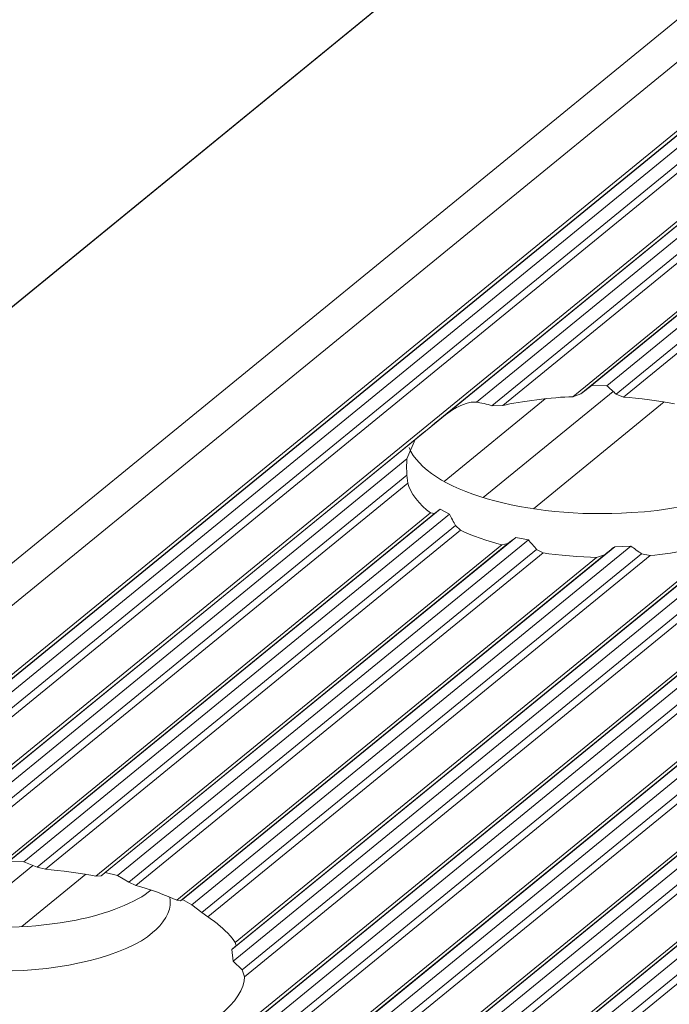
# Model space of a CAD drawing. Header units: inches. Extents: x 0 to 210, y 119 to 193.
# Tile 118 of 180: x 182.97 to 184.14, y 170.03 to 171.8. Entities that reach past the tile are written whole.
import ezdxf

# ---------------------------------------------------------------- set-up
doc = ezdxf.new("R2010")
doc.units = ezdxf.units.IN
doc.header["$MEASUREMENT"] = 0
doc.layers.add('Calque 1', color=7, linetype='Continuous')

# ---------------------------------------------------------------- blocks, each defined once
blk = doc.blocks.new('block 3018')
at = {"layer": 'Calque 1', "color": 9, "lineweight": 9, "true_color": 0xc0c0c0}
blk.add_lwpolyline([(202.1353, 186.4055), (156.0526, 148.779)], dxfattribs=at)
blk = doc.blocks.new('block 3020')
at = {"layer": 'Calque 1', "color": 9, "lineweight": 9, "true_color": 0xc0c0c0}
blk.add_lwpolyline([(202.2548, 186.3786), (156.1718, 148.7521)], dxfattribs=at)
blk = doc.blocks.new('block 3022')
at = {"layer": 'Calque 1', "color": 9, "lineweight": 9, "true_color": 0xc0c0c0}
blk.add_lwpolyline([(202.2658, 186.3808), (156.1832, 148.7543)], dxfattribs=at)
blk = doc.blocks.new('block 3024')
at = {"layer": 'Calque 1', "color": 9, "lineweight": 9, "true_color": 0xc0c0c0}
blk.add_lwpolyline([(202.2803, 186.392), (156.1976, 148.7655)], dxfattribs=at)
blk = doc.blocks.new('block 3026')
at = {"layer": 'Calque 1', "color": 9, "lineweight": 9, "true_color": 0xc0c0c0}
blk.add_lwpolyline([(202.3023, 186.387), (156.2197, 148.7607)], dxfattribs=at)
blk = doc.blocks.new('block 3028')
at = {"layer": 'Calque 1', "color": 9, "lineweight": 9, "true_color": 0xc0c0c0}
blk.add_lwpolyline([(202.3165, 186.3695), (156.2335, 148.743)], dxfattribs=at)
blk = doc.blocks.new('block 3030')
at = {"layer": 'Calque 1', "color": 9, "lineweight": 9, "true_color": 0xc0c0c0}
blk.add_lwpolyline([(202.3271, 186.3622), (156.2445, 148.7359)], dxfattribs=at)
blk = doc.blocks.new('block 3039')
at = {"layer": 'Calque 1', "color": 9, "lineweight": 9, "true_color": 0xc0c0c0}
blk.add_lwpolyline([(188.9812, 175.3787), (182.6942, 170.2455)], dxfattribs=at)
blk = doc.blocks.new('block 3114')
at = {"layer": 'Calque 1', "color": 7, "lineweight": 9, "true_color": 0xffffff}
blk.add_open_spline([(183.2224, 169.9529), (183.3057, 169.9775), (183.3746, 170.0338), (183.3746, 170.0774)], degree=3, dxfattribs=at)
blk = doc.blocks.new('block 3115')
at = {"layer": 'Calque 1', "color": 9, "lineweight": 9, "true_color": 0xc0c0c0}
blk.add_lwpolyline([(189.6909, 175.2346), (183.3746, 170.0774)], dxfattribs=at)
blk = doc.blocks.new('block 3121')
at = {"layer": 'Calque 1', "color": 9, "lineweight": 9, "true_color": 0xc0c0c0}
blk.add_lwpolyline([(203.1888, 186.1688), (157.1058, 148.5425)], dxfattribs=at)
blk = doc.blocks.new('block 3126')
at = {"layer": 'Calque 1', "color": 9, "lineweight": 9, "true_color": 0xc0c0c0}
blk.add_lwpolyline([(203.1998, 186.171), (157.1171, 148.5445)], dxfattribs=at)
blk = doc.blocks.new('block 3161')
at = {"layer": 'Calque 1', "color": 9, "lineweight": 9, "true_color": 0xc0c0c0}
blk.add_lwpolyline([(203.2143, 186.1822), (157.1316, 148.5559)], dxfattribs=at)
blk = doc.blocks.new('block 3163')
at = {"layer": 'Calque 1', "color": 9, "lineweight": 9, "true_color": 0xc0c0c0}
blk.add_lwpolyline([(203.2363, 186.1772), (157.1536, 148.5509)], dxfattribs=at)
blk = doc.blocks.new('block 3165')
at = {"layer": 'Calque 1', "color": 9, "lineweight": 9, "true_color": 0xc0c0c0}
blk.add_lwpolyline([(203.2501, 186.1596), (157.1674, 148.5332)], dxfattribs=at)
blk = doc.blocks.new('block 3167')
at = {"layer": 'Calque 1', "color": 9, "lineweight": 9, "true_color": 0xc0c0c0}
blk.add_lwpolyline([(203.2611, 186.1526), (157.1785, 148.5261)], dxfattribs=at)
blk = doc.blocks.new('block 3169')
at = {"layer": 'Calque 1', "color": 9, "lineweight": 9, "true_color": 0xc0c0c0}
blk.add_lwpolyline([(203.3441, 186.1338), (157.2615, 148.5075)], dxfattribs=at)
blk = doc.blocks.new('block 3172')
at = {"layer": 'Calque 1', "color": 9, "lineweight": 9, "true_color": 0xc0c0c0}
blk.add_lwpolyline([(203.3555, 186.136), (157.2725, 148.5096)], dxfattribs=at)
blk = doc.blocks.new('block 3174')
at = {"layer": 'Calque 1', "color": 9, "lineweight": 9, "true_color": 0xc0c0c0}
blk.add_lwpolyline([(203.37, 186.1472), (157.2873, 148.5209)], dxfattribs=at)
blk = doc.blocks.new('block 3176')
at = {"layer": 'Calque 1', "color": 9, "lineweight": 9, "true_color": 0xc0c0c0}
blk.add_lwpolyline([(203.392, 186.1424), (157.309, 148.5159)], dxfattribs=at)
blk = doc.blocks.new('block 3178')
at = {"layer": 'Calque 1', "color": 9, "lineweight": 9, "true_color": 0xc0c0c0}
blk.add_lwpolyline([(203.4058, 186.1247), (157.3231, 148.4982)], dxfattribs=at)
blk = doc.blocks.new('block 3180')
at = {"layer": 'Calque 1', "color": 9, "lineweight": 9, "true_color": 0xc0c0c0}
blk.add_lwpolyline([(203.4168, 186.1176), (157.3342, 148.4911)], dxfattribs=at)
blk = doc.blocks.new('block 3182')
at = {"layer": 'Calque 1', "color": 9, "lineweight": 9, "true_color": 0xc0c0c0}
blk.add_lwpolyline([(203.4999, 186.0988), (157.4172, 148.4725)], dxfattribs=at)
blk = doc.blocks.new('block 3184')
at = {"layer": 'Calque 1', "color": 9, "lineweight": 9, "true_color": 0xc0c0c0}
blk.add_lwpolyline([(203.5112, 186.1011), (157.4282, 148.4746)], dxfattribs=at)
blk = doc.blocks.new('block 3186')
at = {"layer": 'Calque 1', "color": 9, "lineweight": 9, "true_color": 0xc0c0c0}
blk.add_lwpolyline([(203.5257, 186.1123), (157.4427, 148.486)], dxfattribs=at)
blk = doc.blocks.new('block 3188')
at = {"layer": 'Calque 1', "color": 9, "lineweight": 9, "true_color": 0xc0c0c0}
blk.add_lwpolyline([(203.5477, 186.1073), (157.4647, 148.481)], dxfattribs=at)
blk = doc.blocks.new('block 3190')
at = {"layer": 'Calque 1', "color": 9, "lineweight": 9, "true_color": 0xc0c0c0}
blk.add_lwpolyline([(203.5615, 186.0897), (157.4789, 148.4632)], dxfattribs=at)
blk = doc.blocks.new('block 3192')
at = {"layer": 'Calque 1', "color": 9, "lineweight": 9, "true_color": 0xc0c0c0}
blk.add_lwpolyline([(203.5725, 186.0826), (157.4895, 148.4562)], dxfattribs=at)
blk = doc.blocks.new('block 3194')
at = {"layer": 'Calque 1', "color": 9, "lineweight": 9, "true_color": 0xc0c0c0}
blk.add_lwpolyline([(203.6556, 186.0639), (157.5729, 148.4375)], dxfattribs=at)
blk = doc.blocks.new('block 3196')
at = {"layer": 'Calque 1', "color": 9, "lineweight": 9, "true_color": 0xc0c0c0}
blk.add_lwpolyline([(203.6666, 186.0661), (157.5839, 148.4396)], dxfattribs=at)
blk = doc.blocks.new('block 3200')
at = {"layer": 'Calque 1', "color": 9, "lineweight": 9, "true_color": 0xc0c0c0}
blk.add_lwpolyline([(203.6811, 186.0773), (157.5984, 148.451)], dxfattribs=at)
blk = doc.blocks.new('block 3202')
at = {"layer": 'Calque 1', "color": 9, "lineweight": 9, "true_color": 0xc0c0c0}
blk.add_lwpolyline([(203.7031, 186.0725), (157.6205, 148.446)], dxfattribs=at)
blk = doc.blocks.new('block 3204')
at = {"layer": 'Calque 1', "color": 9, "lineweight": 9, "true_color": 0xc0c0c0}
blk.add_lwpolyline([(203.7172, 186.0547), (157.6346, 148.4282)], dxfattribs=at)
blk = doc.blocks.new('block 3206')
at = {"layer": 'Calque 1', "color": 9, "lineweight": 9, "true_color": 0xc0c0c0}
blk.add_lwpolyline([(203.7283, 186.0477), (157.6453, 148.4212)], dxfattribs=at)
blk = doc.blocks.new('block 3376')
at = {"layer": 'Calque 1', "color": 9, "lineweight": 9, "true_color": 0xc0c0c0}
blk.add_lwpolyline([(184.1298, 171.1116), (183.8942, 170.9194)], dxfattribs=at)
blk = doc.blocks.new('block 3377')
at = {"layer": 'Calque 1', "color": 9, "lineweight": 9, "true_color": 0xc0c0c0}
blk.add_lwpolyline([(183.0887, 170.2617), (182.9733, 170.1675)], dxfattribs=at)
blk = doc.blocks.new('block 3425')
at = {"layer": 'Calque 1', "color": 9, "lineweight": 9, "true_color": 0xc0c0c0}
blk.add_lwpolyline([(183.9155, 171.1175), (183.7336, 170.9687)], dxfattribs=at)
blk = doc.blocks.new('block 3474')
at = {"layer": 'Calque 1', "color": 9, "lineweight": 9, "true_color": 0xc0c0c0}
blk.add_lwpolyline([(204.3546, 188.755), (158.2716, 151.1287)], dxfattribs=at)
blk = doc.blocks.new('block 5392')
at = {"layer": 'Calque 1', "color": 7, "lineweight": 9, "true_color": 0xffffff}
blk.add_lwpolyline([(188.987, 175.3765), (182.7108, 170.2519)], dxfattribs=at)
blk = doc.blocks.new('block 5402')
at = {"layer": 'Calque 1', "color": 7, "lineweight": 9, "true_color": 0xffffff}
blk.add_lwpolyline([(184.7596, 171.9243), (183.7326, 171.086)], dxfattribs=at)
blk = doc.blocks.new('block 5403')
at = {"layer": 'Calque 1', "color": 7, "lineweight": 9, "true_color": 0xffffff}
blk.add_open_spline([(183.7326, 171.086), (183.7136, 171.0705), (183.6892, 171.0507), (183.6816, 171.0439)], degree=3, dxfattribs=at)
blk = doc.blocks.new('block 5404')
at = {"layer": 'Calque 1', "color": 7, "lineweight": 9, "true_color": 0xffffff}
blk.add_lwpolyline([(183.6816, 171.0439), (182.7239, 170.2621)], dxfattribs=at)
blk = doc.blocks.new('block 5424')
at = {"layer": 'Calque 1', "color": 9, "lineweight": 9, "true_color": 0xc0c0c0}
blk.add_lwpolyline([(189.6619, 175.2559), (183.354, 170.1055)], dxfattribs=at)
blk = doc.blocks.new('block 5425')
at = {"layer": 'Calque 1', "color": 7, "lineweight": 9, "true_color": 0xffffff}
blk.add_lwpolyline([(183.3515, 170.1263), (183.354, 170.1055)], dxfattribs=at)
blk = doc.blocks.new('block 5426')
at = {"layer": 'Calque 1', "color": 7, "lineweight": 9, "true_color": 0xffffff}
blk.add_lwpolyline([(189.6206, 175.2451), (183.3515, 170.1263)], dxfattribs=at)
blk = doc.blocks.new('block 5429')
at = {"layer": 'Calque 1', "color": 7, "lineweight": 9, "true_color": 0xffffff}
blk.add_lwpolyline([(183.3702, 170.0896), (183.3746, 170.0774)], dxfattribs=at)
blk = doc.blocks.new('block 5430')
at = {"layer": 'Calque 1', "color": 9, "lineweight": 9, "true_color": 0xc0c0c0}
blk.add_lwpolyline([(189.6736, 175.2364), (183.3702, 170.0896)], dxfattribs=at)
blk = doc.blocks.new('block 5431')
at = {"layer": 'Calque 1', "color": 7, "lineweight": 9, "true_color": 0xffffff}
blk.add_lwpolyline([(183.354, 170.1055), (183.3702, 170.0896)], dxfattribs=at)
blk = doc.blocks.new('block 5442')
at = {"layer": 'Calque 1', "color": 7, "lineweight": 9, "true_color": 0xffffff}
blk.add_open_spline([(183.3515, 170.1263), (183.354, 170.1284), (183.3574, 170.1318), (183.3591, 170.1331)], degree=3, dxfattribs=at)
blk = doc.blocks.new('block 5443')
at = {"layer": 'Calque 1', "color": 9, "lineweight": 9, "true_color": 0xc0c0c0}
blk.add_lwpolyline([(184.2752, 170.8813), (183.3591, 170.1331)], dxfattribs=at)
blk = doc.blocks.new('block 5987')
at = {"layer": 'Calque 1', "color": 9, "lineweight": 9, "true_color": 0xc0c0c0}
blk.add_lwpolyline([(184.7447, 171.8892), (183.7918, 171.1111)], dxfattribs=at)
blk = doc.blocks.new('block 5988')
at = {"layer": 'Calque 1', "color": 7, "lineweight": 5, "true_color": 0xffffff}
blk.add_lwpolyline([(183.7326, 171.086), (183.7402, 171.0917), (183.7402, 171.0917), (183.7484, 171.0972), (183.7484, 171.0972), (183.756, 171.1016), (183.756, 171.1016), (183.7598, 171.1035), (183.7598, 171.1035), (183.7639, 171.1054), (183.7639, 171.1054), (183.7684, 171.1073), (183.7684, 171.1073), (183.7732, 171.1089), (183.7732, 171.1089), (183.7753, 171.1096), (183.7753, 171.1096), (183.7777, 171.1103), (183.7777, 171.1103), (183.7801, 171.1106), (183.7801, 171.1106), (183.7825, 171.1111), (183.7825, 171.1111), (183.7843, 171.1113), (183.7843, 171.1113), (183.7856, 171.1113), (183.7856, 171.1113), (183.7874, 171.1115), (183.7874, 171.1115), (183.7891, 171.1115), (183.7891, 171.1115), (183.7905, 171.1113), (183.7905, 171.1113), (183.7918, 171.1111), (183.7918, 171.1111)], dxfattribs=at)
blk = doc.blocks.new('block 5989')
at = {"layer": 'Calque 1', "color": 9, "lineweight": 9, "true_color": 0xc0c0c0}
blk.add_lwpolyline([(184.7447, 171.8601), (183.8197, 171.1049)], dxfattribs=at)
blk = doc.blocks.new('block 5990')
at = {"layer": 'Calque 1', "color": 7, "lineweight": 9, "true_color": 0xffffff}
blk.add_open_spline([(183.8197, 171.1049), (183.8122, 171.1072), (183.7984, 171.1103), (183.7918, 171.1111)], degree=3, dxfattribs=at)
blk = doc.blocks.new('block 5991')
at = {"layer": 'Calque 1', "color": 9, "lineweight": 9, "true_color": 0xc0c0c0}
blk.add_lwpolyline([(184.7465, 171.8458), (183.8394, 171.1051)], dxfattribs=at)
blk = doc.blocks.new('block 5992')
at = {"layer": 'Calque 1', "color": 7, "lineweight": 9, "true_color": 0xffffff}
blk.add_lwpolyline([(183.8197, 171.1049), (183.8394, 171.1051)], dxfattribs=at)
blk = doc.blocks.new('block 5993')
at = {"layer": 'Calque 1', "color": 9, "lineweight": 9, "true_color": 0xc0c0c0}
blk.add_lwpolyline([(184.7871, 171.7922), (183.9651, 171.1211)], dxfattribs=at)
blk = doc.blocks.new('block 5994')
at = {"layer": 'Calque 1', "color": 7, "lineweight": 9, "true_color": 0xffffff}
blk.add_open_spline([(183.9651, 171.1211), (183.9293, 171.1202), (183.8697, 171.1127), (183.8394, 171.1051)], degree=3, dxfattribs=at)
blk = doc.blocks.new('block 5995')
at = {"layer": 'Calque 1', "color": 9, "lineweight": 9, "true_color": 0xc0c0c0}
blk.add_lwpolyline([(184.7947, 171.7915), (183.9799, 171.1263)], dxfattribs=at)
blk = doc.blocks.new('block 5996')
at = {"layer": 'Calque 1', "color": 7, "lineweight": 9, "true_color": 0xffffff}
blk.add_lwpolyline([(183.9651, 171.1211), (183.9799, 171.1263)], dxfattribs=at)
blk = doc.blocks.new('block 5997')
at = {"layer": 'Calque 1', "color": 9, "lineweight": 9, "true_color": 0xc0c0c0}
blk.add_lwpolyline([(184.8047, 171.7993), (183.9989, 171.1411)], dxfattribs=at)
blk = doc.blocks.new('block 5998')
at = {"layer": 'Calque 1', "color": 7, "lineweight": 9, "true_color": 0xffffff}
blk.add_open_spline([(183.9989, 171.1411), (183.9941, 171.1373), (183.9848, 171.1301), (183.9799, 171.1263)], degree=3, dxfattribs=at)
blk = doc.blocks.new('block 5999')
at = {"layer": 'Calque 1', "color": 9, "lineweight": 9, "true_color": 0xc0c0c0}
blk.add_lwpolyline([(184.8212, 171.7898), (184.0264, 171.1407)], dxfattribs=at)
blk = doc.blocks.new('block 6000')
at = {"layer": 'Calque 1', "color": 7, "lineweight": 9, "true_color": 0xffffff}
blk.add_lwpolyline([(183.9989, 171.1411), (184.0264, 171.1407)], dxfattribs=at)
blk = doc.blocks.new('block 6005')
at = {"layer": 'Calque 1', "color": 9, "lineweight": 9, "true_color": 0xc0c0c0}
blk.add_lwpolyline([(184.8323, 171.7696), (184.0433, 171.1254)], dxfattribs=at)
blk = doc.blocks.new('block 6006')
at = {"layer": 'Calque 1', "color": 7, "lineweight": 9, "true_color": 0xffffff}
blk.add_open_spline([(184.0433, 171.1254), (184.0392, 171.1294), (184.0306, 171.137), (184.0264, 171.1407)], degree=3, dxfattribs=at)
blk = doc.blocks.new('block 6007')
at = {"layer": 'Calque 1', "color": 9, "lineweight": 9, "true_color": 0xc0c0c0}
blk.add_lwpolyline([(184.8412, 171.7609), (184.0564, 171.1201)], dxfattribs=at)
blk = doc.blocks.new('block 6008')
at = {"layer": 'Calque 1', "color": 7, "lineweight": 9, "true_color": 0xffffff}
blk.add_lwpolyline([(184.0433, 171.1254), (184.0564, 171.1201)], dxfattribs=at)
blk = doc.blocks.new('block 6010')
at = {"layer": 'Calque 1', "color": 7, "lineweight": 9, "true_color": 0xffffff}
blk.add_open_spline([(184.1481, 171.1084), (184.1253, 171.1132), (184.0812, 171.1187), (184.0564, 171.1201)], degree=3, dxfattribs=at)
blk = doc.blocks.new('block 6091')
at = {"layer": 'Calque 1', "color": 7, "lineweight": 9, "true_color": 0xffffff}
blk.add_open_spline([(183.6664, 171.009), (183.6664, 171.0055), (183.6661, 170.9985), (183.6661, 170.9948)], degree=3, dxfattribs=at)
blk = doc.blocks.new('block 6093')
at = {"layer": 'Calque 1', "color": 7, "lineweight": 9, "true_color": 0xffffff}
blk.add_open_spline([(183.6706, 171.0296), (183.7019, 170.9523), (183.8811, 170.8998), (184.0709, 170.9125), (184.1946, 170.9185), (184.3182, 170.9631), (184.3479, 171.0124)], degree=3, knots=[0, 0, 0, 0, 1, 1, 1, 2, 2, 2, 2], dxfattribs=at)
blk = doc.blocks.new('block 6095')
at = {"layer": 'Calque 1', "color": 7, "lineweight": 9, "true_color": 0xffffff}
blk.add_open_spline([(184.1046, 170.8353), (184.1487, 170.8384), (184.2152, 170.8526), (184.2473, 170.8653)], degree=3, dxfattribs=at)
blk = doc.blocks.new('block 6096')
at = {"layer": 'Calque 1', "color": 7, "lineweight": 9, "true_color": 0xffffff}
blk.add_lwpolyline([(184.1046, 170.8353), (184.0888, 170.8386)], dxfattribs=at)
blk = doc.blocks.new('block 6097')
at = {"layer": 'Calque 1', "color": 7, "lineweight": 9, "true_color": 0xffffff}
blk.add_open_spline([(184.0699, 170.8519), (184.0747, 170.8484), (184.084, 170.8419), (184.0888, 170.8386)], degree=3, dxfattribs=at)
blk = doc.blocks.new('block 6098')
at = {"layer": 'Calque 1', "color": 7, "lineweight": 9, "true_color": 0xffffff}
blk.add_lwpolyline([(184.0699, 170.8519), (184.0406, 170.851)], dxfattribs=at)
blk = doc.blocks.new('block 6099')
at = {"layer": 'Calque 1', "color": 7, "lineweight": 9, "true_color": 0xffffff}
blk.add_open_spline([(184.022, 170.8364), (184.0264, 170.84), (184.0357, 170.8472), (184.0406, 170.851)], degree=3, dxfattribs=at)
blk = doc.blocks.new('block 6100')
at = {"layer": 'Calque 1', "color": 7, "lineweight": 9, "true_color": 0xffffff}
blk.add_lwpolyline([(184.022, 170.8364), (184.0078, 170.8319)], dxfattribs=at)
blk = doc.blocks.new('block 6101')
at = {"layer": 'Calque 1', "color": 7, "lineweight": 9, "true_color": 0xffffff}
blk.add_open_spline([(183.9117, 170.84), (183.9362, 170.836), (183.982, 170.8322), (184.0078, 170.8319)], degree=3, dxfattribs=at)
blk = doc.blocks.new('block 6102')
at = {"layer": 'Calque 1', "color": 7, "lineweight": 9, "true_color": 0xffffff}
blk.add_lwpolyline([(183.9117, 170.84), (183.9, 170.8464)], dxfattribs=at)
blk = doc.blocks.new('block 6103')
at = {"layer": 'Calque 1', "color": 7, "lineweight": 9, "true_color": 0xffffff}
blk.add_open_spline([(183.8852, 170.8634), (183.889, 170.8591), (183.8962, 170.8507), (183.9, 170.8464)], degree=3, dxfattribs=at)
blk = doc.blocks.new('block 6104')
at = {"layer": 'Calque 1', "color": 7, "lineweight": 9, "true_color": 0xffffff}
blk.add_lwpolyline([(183.8852, 170.8634), (183.8628, 170.8679)], dxfattribs=at)
blk = doc.blocks.new('block 6105')
at = {"layer": 'Calque 1', "color": 7, "lineweight": 9, "true_color": 0xffffff}
blk.add_open_spline([(183.8483, 170.8567), (183.8518, 170.8595), (183.859, 170.8651), (183.8628, 170.8679)], degree=3, dxfattribs=at)
blk = doc.blocks.new('block 6106')
at = {"layer": 'Calque 1', "color": 7, "lineweight": 9, "true_color": 0xffffff}
blk.add_lwpolyline([(183.8483, 170.8567), (183.8373, 170.8548)], dxfattribs=at)
blk = doc.blocks.new('block 6107')
at = {"layer": 'Calque 1', "color": 7, "lineweight": 9, "true_color": 0xffffff}
blk.add_open_spline([(183.7629, 170.8806), (183.7798, 170.8725), (183.8153, 170.8601), (183.8373, 170.8548)], degree=3, dxfattribs=at)
blk = doc.blocks.new('block 6108')
at = {"layer": 'Calque 1', "color": 7, "lineweight": 9, "true_color": 0xffffff}
blk.add_lwpolyline([(183.7629, 170.8806), (183.7543, 170.8894)], dxfattribs=at)
blk = doc.blocks.new('block 6109')
at = {"layer": 'Calque 1', "color": 7, "lineweight": 9, "true_color": 0xffffff}
blk.add_open_spline([(183.7433, 170.9094), (183.7457, 170.9044), (183.7512, 170.8944), (183.7543, 170.8894)], degree=3, dxfattribs=at)
blk = doc.blocks.new('block 6110')
at = {"layer": 'Calque 1', "color": 7, "lineweight": 9, "true_color": 0xffffff}
blk.add_lwpolyline([(183.7433, 170.9094), (183.7267, 170.9189)], dxfattribs=at)
blk = doc.blocks.new('block 6111')
at = {"layer": 'Calque 1', "color": 7, "lineweight": 9, "true_color": 0xffffff}
blk.add_open_spline([(183.7164, 170.9111), (183.7188, 170.913), (183.724, 170.9168), (183.7267, 170.9189)], degree=3, dxfattribs=at)
blk = doc.blocks.new('block 6112')
at = {"layer": 'Calque 1', "color": 7, "lineweight": 9, "true_color": 0xffffff}
blk.add_lwpolyline([(183.7164, 170.9111), (183.7091, 170.912)], dxfattribs=at)
blk = doc.blocks.new('block 6113')
at = {"layer": 'Calque 1', "color": 7, "lineweight": 9, "true_color": 0xffffff}
blk.add_open_spline([(183.6685, 170.9654), (183.6709, 170.9504), (183.6902, 170.9251), (183.7091, 170.912)], degree=3, dxfattribs=at)
blk = doc.blocks.new('block 6114')
at = {"layer": 'Calque 1', "color": 7, "lineweight": 9, "true_color": 0xffffff}
blk.add_lwpolyline([(183.6685, 170.9654), (183.6664, 170.9799)], dxfattribs=at)
blk = doc.blocks.new('block 6115')
at = {"layer": 'Calque 1', "color": 7, "lineweight": 9, "true_color": 0xffffff}
blk.add_open_spline([(183.6661, 170.9948), (183.6661, 170.9912), (183.6664, 170.9838), (183.6664, 170.9799)], degree=3, dxfattribs=at)
blk = doc.blocks.new('block 6116')
at = {"layer": 'Calque 1', "color": 7, "lineweight": 9, "true_color": 0xffffff}
blk.add_lwpolyline([(183.6664, 171.009), (183.6816, 171.0439)], dxfattribs=at)
blk = doc.blocks.new('block 6117')
at = {"layer": 'Calque 1', "color": 9, "lineweight": 9, "true_color": 0xc0c0c0}
blk.add_lwpolyline([(183.6664, 171.009), (182.7621, 170.2703)], dxfattribs=at)
blk = doc.blocks.new('block 6119')
at = {"layer": 'Calque 1', "color": 9, "lineweight": 9, "true_color": 0xc0c0c0}
blk.add_lwpolyline([(183.6664, 170.9799), (182.7952, 170.2683)], dxfattribs=at)
blk = doc.blocks.new('block 6121')
at = {"layer": 'Calque 1', "color": 9, "lineweight": 9, "true_color": 0xc0c0c0}
blk.add_lwpolyline([(183.6685, 170.9654), (182.8148, 170.2683)], dxfattribs=at)
blk = doc.blocks.new('block 6123')
at = {"layer": 'Calque 1', "color": 9, "lineweight": 9, "true_color": 0xc0c0c0}
blk.add_lwpolyline([(183.7091, 170.912), (182.9285, 170.2746)], dxfattribs=at)
blk = doc.blocks.new('block 6125')
at = {"layer": 'Calque 1', "color": 9, "lineweight": 9, "true_color": 0xc0c0c0}
blk.add_lwpolyline([(183.7164, 170.9111), (182.9399, 170.2771)], dxfattribs=at)
blk = doc.blocks.new('block 6127')
at = {"layer": 'Calque 1', "color": 9, "lineweight": 9, "true_color": 0xc0c0c0}
blk.add_lwpolyline([(183.7267, 170.9189), (182.9502, 170.2848)], dxfattribs=at)
blk = doc.blocks.new('block 6129')
at = {"layer": 'Calque 1', "color": 9, "lineweight": 9, "true_color": 0xc0c0c0}
blk.add_lwpolyline([(183.7433, 170.9094), (182.9771, 170.2838)], dxfattribs=at)
blk = doc.blocks.new('block 6130')
at = {"layer": 'Calque 1', "color": 7, "lineweight": 9, "true_color": 0xffffff}
blk.add_lwpolyline([(182.9502, 170.2848), (182.9771, 170.2838)], dxfattribs=at)
blk = doc.blocks.new('block 6131')
at = {"layer": 'Calque 1', "color": 9, "lineweight": 9, "true_color": 0xc0c0c0}
blk.add_lwpolyline([(184.2473, 170.8653), (183.3577, 170.1389)], dxfattribs=at)
blk = doc.blocks.new('block 6132')
at = {"layer": 'Calque 1', "color": 7, "lineweight": 9, "true_color": 0xffffff}
blk.add_open_spline([(183.3267, 170.1715), (183.3223, 170.1751), (183.3133, 170.1818), (183.3081, 170.1851)], degree=3, dxfattribs=at)
blk = doc.blocks.new('block 6133')
at = {"layer": 'Calque 1', "color": 9, "lineweight": 9, "true_color": 0xc0c0c0}
blk.add_lwpolyline([(184.1046, 170.8353), (183.3081, 170.1851)], dxfattribs=at)
blk = doc.blocks.new('block 6134')
at = {"layer": 'Calque 1', "color": 7, "lineweight": 9, "true_color": 0xffffff}
blk.add_lwpolyline([(183.3577, 170.1389), (183.3591, 170.1331)], dxfattribs=at)
blk = doc.blocks.new('block 6135')
at = {"layer": 'Calque 1', "color": 9, "lineweight": 9, "true_color": 0xc0c0c0}
blk.add_lwpolyline([(183.7543, 170.8894), (183.0012, 170.2745)], dxfattribs=at)
blk = doc.blocks.new('block 6136')
at = {"layer": 'Calque 1', "color": 7, "lineweight": 9, "true_color": 0xffffff}
blk.add_lwpolyline([(182.9771, 170.2838), (183.0012, 170.2745)], dxfattribs=at)
blk = doc.blocks.new('block 6137')
at = {"layer": 'Calque 1', "color": 9, "lineweight": 9, "true_color": 0xc0c0c0}
blk.add_lwpolyline([(183.7629, 170.8806), (183.016, 170.2707)], dxfattribs=at)
blk = doc.blocks.new('block 6138')
at = {"layer": 'Calque 1', "color": 7, "lineweight": 9, "true_color": 0xffffff}
blk.add_lwpolyline([(183.0012, 170.2745), (183.016, 170.2707)], dxfattribs=at)
blk = doc.blocks.new('block 6139')
at = {"layer": 'Calque 1', "color": 9, "lineweight": 9, "true_color": 0xc0c0c0}
blk.add_lwpolyline([(183.8373, 170.8548), (183.1069, 170.2585)], dxfattribs=at)
blk = doc.blocks.new('block 6140')
at = {"layer": 'Calque 1', "color": 7, "lineweight": 9, "true_color": 0xffffff}
blk.add_open_spline([(183.1069, 170.2585), (183.0846, 170.2629), (183.0405, 170.269), (183.016, 170.2707)], degree=3, dxfattribs=at)
blk = doc.blocks.new('block 6141')
at = {"layer": 'Calque 1', "color": 9, "lineweight": 9, "true_color": 0xc0c0c0}
blk.add_lwpolyline([(183.8483, 170.8567), (183.1162, 170.259)], dxfattribs=at)
blk = doc.blocks.new('block 6142')
at = {"layer": 'Calque 1', "color": 7, "lineweight": 9, "true_color": 0xffffff}
blk.add_lwpolyline([(183.1069, 170.2585), (183.1162, 170.259)], dxfattribs=at)
blk = doc.blocks.new('block 6143')
at = {"layer": 'Calque 1', "color": 9, "lineweight": 9, "true_color": 0xc0c0c0}
blk.add_lwpolyline([(184.0078, 170.8319), (183.2527, 170.2152)], dxfattribs=at)
blk = doc.blocks.new('block 6144')
at = {"layer": 'Calque 1', "color": 7, "lineweight": 9, "true_color": 0xffffff}
blk.add_open_spline([(183.2527, 170.2152), (183.2358, 170.2231), (183.2003, 170.2359), (183.1789, 170.2416)], degree=3, dxfattribs=at)
blk = doc.blocks.new('block 6145')
at = {"layer": 'Calque 1', "color": 9, "lineweight": 9, "true_color": 0xc0c0c0}
blk.add_lwpolyline([(183.9117, 170.84), (183.1789, 170.2416)], dxfattribs=at)
blk = doc.blocks.new('block 6146')
at = {"layer": 'Calque 1', "color": 9, "lineweight": 9, "true_color": 0xc0c0c0}
blk.add_lwpolyline([(183.8628, 170.8679), (183.1238, 170.2647)], dxfattribs=at)
blk = doc.blocks.new('block 6147')
at = {"layer": 'Calque 1', "color": 7, "lineweight": 9, "true_color": 0xffffff}
blk.add_open_spline([(183.1238, 170.2647), (183.1221, 170.2633), (183.1183, 170.2605), (183.1162, 170.259)], degree=3, dxfattribs=at)
blk = doc.blocks.new('block 6148')
at = {"layer": 'Calque 1', "color": 9, "lineweight": 9, "true_color": 0xc0c0c0}
blk.add_lwpolyline([(183.8852, 170.8634), (183.1455, 170.2595)], dxfattribs=at)
blk = doc.blocks.new('block 6149')
at = {"layer": 'Calque 1', "color": 7, "lineweight": 9, "true_color": 0xffffff}
blk.add_lwpolyline([(183.1238, 170.2647), (183.1455, 170.2595)], dxfattribs=at)
blk = doc.blocks.new('block 6150')
at = {"layer": 'Calque 1', "color": 9, "lineweight": 9, "true_color": 0xc0c0c0}
blk.add_lwpolyline([(183.9, 170.8464), (183.1662, 170.2473)], dxfattribs=at)
blk = doc.blocks.new('block 6151')
at = {"layer": 'Calque 1', "color": 7, "lineweight": 9, "true_color": 0xffffff}
blk.add_lwpolyline([(183.1455, 170.2595), (183.1662, 170.2473)], dxfattribs=at)
blk = doc.blocks.new('block 6152')
at = {"layer": 'Calque 1', "color": 7, "lineweight": 9, "true_color": 0xffffff}
blk.add_lwpolyline([(183.1662, 170.2473), (183.1789, 170.2416)], dxfattribs=at)
blk = doc.blocks.new('block 6153')
at = {"layer": 'Calque 1', "color": 7, "lineweight": 9, "true_color": 0xffffff}
blk.add_lwpolyline([(183.2978, 170.1927), (183.3081, 170.1851)], dxfattribs=at)
blk = doc.blocks.new('block 6154')
at = {"layer": 'Calque 1', "color": 9, "lineweight": 9, "true_color": 0xc0c0c0}
blk.add_lwpolyline([(184.0888, 170.8386), (183.2978, 170.1927)], dxfattribs=at)
blk = doc.blocks.new('block 6155')
at = {"layer": 'Calque 1', "color": 7, "lineweight": 9, "true_color": 0xffffff}
blk.add_lwpolyline([(183.2795, 170.2068), (183.2978, 170.1927)], dxfattribs=at)
blk = doc.blocks.new('block 6156')
at = {"layer": 'Calque 1', "color": 9, "lineweight": 9, "true_color": 0xc0c0c0}
blk.add_lwpolyline([(184.0699, 170.8519), (183.2795, 170.2068)], dxfattribs=at)
blk = doc.blocks.new('block 6157')
at = {"layer": 'Calque 1', "color": 7, "lineweight": 9, "true_color": 0xffffff}
blk.add_lwpolyline([(183.263, 170.2161), (183.2795, 170.2068)], dxfattribs=at)
blk = doc.blocks.new('block 6158')
at = {"layer": 'Calque 1', "color": 9, "lineweight": 9, "true_color": 0xc0c0c0}
blk.add_lwpolyline([(184.0406, 170.851), (183.263, 170.2161)], dxfattribs=at)
blk = doc.blocks.new('block 6159')
at = {"layer": 'Calque 1', "color": 9, "lineweight": 9, "true_color": 0xc0c0c0}
blk.add_lwpolyline([(184.022, 170.8364), (183.2592, 170.2137)], dxfattribs=at)
blk = doc.blocks.new('block 6160')
at = {"layer": 'Calque 1', "color": 7, "lineweight": 9, "true_color": 0xffffff}
blk.add_lwpolyline([(183.2527, 170.2152), (183.2592, 170.2137)], dxfattribs=at)
blk = doc.blocks.new('block 6161')
at = {"layer": 'Calque 1', "color": 7, "lineweight": 9, "true_color": 0xffffff}
blk.add_open_spline([(183.263, 170.2161), (183.2623, 170.2157), (183.2603, 170.2144), (183.2592, 170.2137)], degree=3, dxfattribs=at)
blk = doc.blocks.new('block 6222')
at = {"layer": 'Calque 1', "color": 7, "lineweight": 9, "true_color": 0xffffff}
blk.add_open_spline([(183.3577, 170.1389), (183.3522, 170.1477), (183.3371, 170.1634), (183.3267, 170.1715)], degree=3, dxfattribs=at)
blk = doc.blocks.new('block 6223')
at = {"layer": 'Calque 1', "color": 7, "lineweight": 9, "true_color": 0xffffff}
blk.add_open_spline([(183.2406, 170.2123), (183.2406, 170.2144), (183.2403, 170.2185), (183.2399, 170.2206)], degree=3, dxfattribs=at)
blk = doc.blocks.new('block 6253')
at = {"layer": 'Calque 1', "color": 7, "lineweight": 9, "true_color": 0xffffff}
blk.add_open_spline([(182.6315, 170.2123), (182.6315, 170.1436), (182.7679, 170.0879), (182.9361, 170.0879), (183.0436, 170.0859), (183.1648, 170.1165), (183.2086, 170.1567)], degree=3, knots=[0, 0, 0, 0, 1, 1, 1, 2, 2, 2, 2], dxfattribs=at)
blk = doc.blocks.new('block 6254')
at = {"layer": 'Calque 1', "color": 7, "lineweight": 9, "true_color": 0xffffff}
blk.add_open_spline([(182.6629, 170.2359), (182.7376, 170.1742), (182.9202, 170.1489), (183.0711, 170.1794), (183.1214, 170.1882), (183.1834, 170.2128), (183.2058, 170.2331)], degree=3, knots=[0, 0, 0, 0, 1, 1, 1, 2, 2, 2, 2], dxfattribs=at)
blk = doc.blocks.new('block 6255')
at = {"layer": 'Calque 1', "color": 7, "lineweight": 9, "true_color": 0xffffff}
blk.add_open_spline([(183.2086, 170.1567), (183.2275, 170.1704), (183.2427, 170.1964), (183.2406, 170.2123)], degree=3, dxfattribs=at)
blk = doc.blocks.new('block 9915')
at = {"layer": 'Calque 1', "color": 7, "lineweight": 9, "true_color": 0xffffff}
blk.add_lwpolyline([(202.1139, 186.464), (156.0312, 148.8375)], dxfattribs=at)
blk = doc.blocks.new('block 9973')
at = {"layer": 'Calque 1', "color": 7, "lineweight": 9, "true_color": 0xffffff}
blk.add_lwpolyline([(184.0378, 171.1304), (183.8039, 170.9395)], dxfattribs=at)
blk = doc.blocks.new('block 9974')
at = {"layer": 'Calque 1', "color": 7, "lineweight": 9, "true_color": 0xffffff}
blk.add_lwpolyline([(182.9933, 170.2776), (182.862, 170.1703)], dxfattribs=at)
blk = doc.blocks.new('block 10000')
at = {"layer": 'Calque 1', "color": 7, "lineweight": 9, "true_color": 0xffffff}
blk.add_lwpolyline([(204.2991, 188.7094), (158.2165, 151.083)], dxfattribs=at)

msp = doc.modelspace()

# ---------------------------------------------------------------- block references
at = {"layer": 'Calque 1'}
for name in ['block 3474', 'block 10000', 'block 9915', 'block 3018', 'block 3024', 'block 3026', 'block 3020', 'block 3022', 'block 3028', 'block 3030', 'block 3161', 'block 3163', 'block 3121', 'block 3126', 'block 3165', 'block 3167', 'block 3174', 'block 3176', 'block 3169', 'block 3172', 'block 3178', 'block 3180', 'block 3186', 'block 3188', 'block 3182', 'block 3184', 'block 3190', 'block 3192', 'block 3200', 'block 3202', 'block 3194', 'block 3196', 'block 3204', 'block 3206', 'block 3039', 'block 5392', 'block 5426', 'block 5424', 'block 5430', 'block 3115', 'block 5402', 'block 5987', 'block 5989', 'block 5991', 'block 5993', 'block 5995', 'block 5997', 'block 5999', 'block 6005', 'block 6007', 'block 5998', 'block 6000', 'block 6006', 'block 3425', 'block 9973', 'block 5994', 'block 5996', 'block 6008', 'block 6010', 'block 5988', 'block 5990', 'block 5992', 'block 3376', 'block 5403', 'block 5404', 'block 6116', 'block 6093', 'block 6117', 'block 6091', 'block 6115', 'block 6119', 'block 6114', 'block 6121', 'block 6113', 'block 6127', 'block 6111', 'block 6110', 'block 6123', 'block 6125', 'block 6129', 'block 6112', 'block 6109', 'block 6135', 'block 6108', 'block 6137', 'block 6146', 'block 5443', 'block 6107', 'block 6105', 'block 6104', 'block 6139', 'block 6141', 'block 6148', 'block 6158', 'block 6156', 'block 6131', 'block 6106', 'block 6103', 'block 6099', 'block 6098', 'block 6097', 'block 6095', 'block 6150', 'block 6145', 'block 6143', 'block 6159', 'block 6154', 'block 6133', 'block 6102', 'block 6101', 'block 6100', 'block 6096', 'block 6130', 'block 6136', 'block 9974', 'block 6138', 'block 6140', 'block 6147', 'block 6149', 'block 3377', 'block 6142', 'block 6151', 'block 6152', 'block 6254', 'block 6144', 'block 6253', 'block 6255', 'block 6223', 'block 6160', 'block 6161', 'block 6157', 'block 6155', 'block 6153', 'block 6132', 'block 6222', 'block 5442', 'block 5425', 'block 6134', 'block 5431', 'block 5429', 'block 3114']:
    msp.add_blockref(name, (0, 0), dxfattribs=at)

doc.saveas('drawing.dxf')
